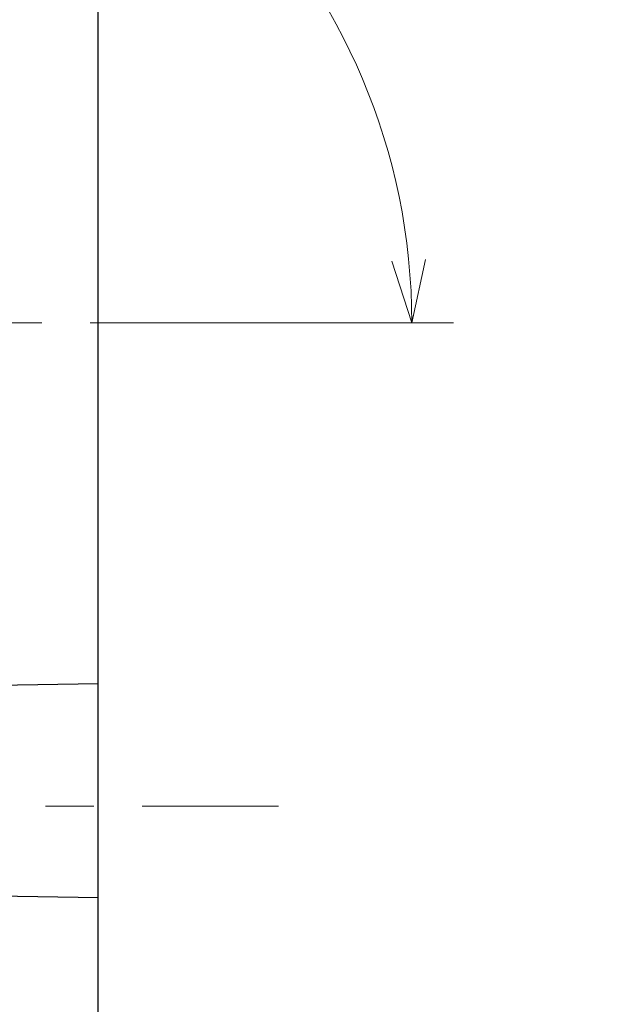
# Model space of a CAD drawing. Header units: millimetres. Extents: x 0 to 1733, y 0 to 1188.
# Tile 43 of 157: x 833 to 889, y 325 to 419. Entities that reach past the tile are written whole.
import ezdxf

# ---------------------------------------------------------------- set-up
doc = ezdxf.new("R2010")
doc.units = ezdxf.units.MM
doc.header["$LTSCALE"] = 0.727559
doc.linetypes.add('CENTER', pattern=[50.8, 31.75, -6.35, 6.35, -6.35])
doc.layers.add('NoLayerName_001', color=7, linetype='Continuous')
doc.styles.get("Standard").update_dxf_attribs({"font": 'txt', "bigfont": 'extfont2'})

# ---------------------------------------------------------------- blocks, each defined once
blk = doc.blocks.new('DIM_0006')
at = {"color": 3, "linetype": 'Continuous', "lineweight": 13}
for points in [[(121.306, 70.073), (120, 64), (118.094, 69.912)], [(108.607, 64), (120, 64), (124, 64)]]:
    blk.add_lwpolyline(points, dxfattribs=at)
blk.add_arc((60, 64), 60, 0, 270, dxfattribs=at)
at = {"color": 3, "linetype": 'Continuous', "lineweight": 13, "width": 0.666667}
blk.add_text('☆２７０%%d', height=14, rotation=306.95769, dxfattribs=at).set_placement((94.307, 124.853))

msp = doc.modelspace()

# ---------------------------------------------------------------- linework, layer by layer
at = {"layer": 'NoLayerName_001', "color": 7, "linetype": 'Continuous', "lineweight": 25}
for p, q in [((840, 300), (840, 480)), ((826.98254759, 355.27277952), (840, 355.5)), ((826.98254759, 335.22722048), (840, 335))]:
    msp.add_line(p, q, dxfattribs=at)
at = {"layer": 'NoLayerName_001', "color": 4, "linetype": 'CENTER', "lineweight": 13}
for p, q in [((862.34296509, 390), (720, 390)), ((807.25, 343.75001142), (857.25, 343.75001142))]:
    msp.add_line(p, q, dxfattribs=at)

# ---------------------------------------------------------------- block references
at = {"layer": 'NoLayerName_001', "color": 3, "linetype": 'Continuous', "lineweight": 13}
msp.add_blockref('DIM_0006', (750, 326), dxfattribs=at)

doc.saveas('drawing.dxf')
